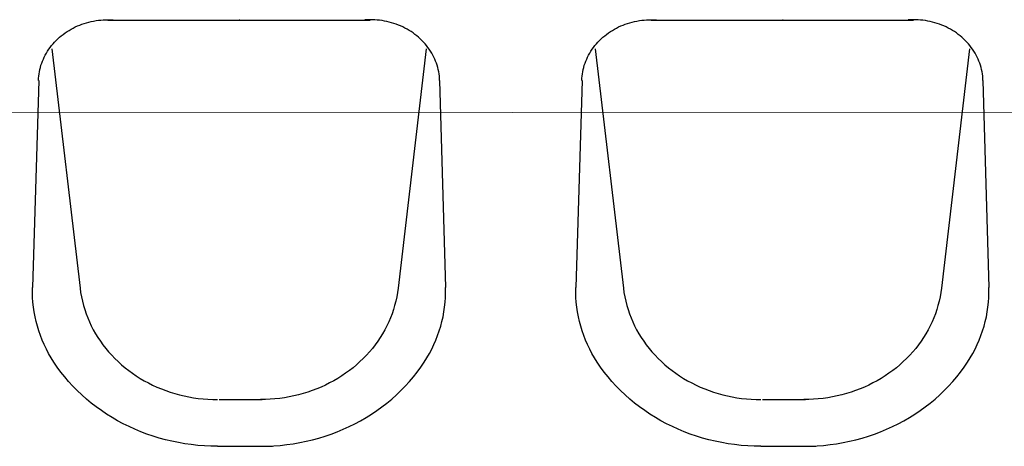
# Model space of a CAD drawing. Header units: millimetres. Extents: x -12988 to 25758, y 6227 to 71097.
# Tile 28 of 28: x 4810 to 4903, y 18270 to 18310. Entities that reach past the tile are written whole.
import ezdxf

# ---------------------------------------------------------------- set-up
doc = ezdxf.new("R2010")
doc.units = ezdxf.units.MM
doc.layers.add('!WYPOSAŻENIE', color=4, linetype='Continuous')
doc.layers.add('0! WIZJA', color=210, linetype='Continuous', lineweight=18)

# ---------------------------------------------------------------- blocks, each defined once
blk = doc.blocks.new('*U116')
at = {"layer": '!WYPOSAŻENIE'}
for p, q in [((-15.369, 19.334), (-15.164, 19.428)), ((-15.369, 19.334), (-15.164, 19.428)), ((-15.164, 19.428), (-14.956, 19.515)), ((-15.164, 19.428), (-14.956, 19.515)), ((-14.956, 19.515), (-14.745, 19.595)), ((-14.956, 19.515), (-14.745, 19.595)), ((-14.745, 19.595), (-14.53, 19.669)), ((-14.745, 19.595), (-14.53, 19.669)), ((-14.53, 19.669), (-14.313, 19.735)), ((-14.53, 19.669), (-14.313, 19.735)), ((-14.313, 19.735), (-14.093, 19.795)), ((-14.313, 19.735), (-14.093, 19.795)), ((-14.093, 19.795), (-13.872, 19.848)), ((-14.093, 19.795), (-13.872, 19.848)), ((-13.872, 19.848), (-13.648, 19.894)), ((-13.872, 19.848), (-13.648, 19.894)), ((-13.648, 19.894), (-13.423, 19.932)), ((-13.648, 19.894), (-13.423, 19.932)), ((-13.423, 19.932), (-13.196, 19.964)), ((-13.423, 19.932), (-13.196, 19.964)), ((-13.196, 19.964), (-12.968, 19.988)), ((-13.196, 19.964), (-12.968, 19.988)), ((-12.968, 19.988), (-12.739, 20.005)), ((-12.968, 19.988), (-12.739, 20.005)), ((-12.739, 20.005), (-12.51, 20.014)), ((-12.739, 20.005), (-12.51, 20.014)), ((-12.51, 20.014), (-12.281, 20.017)), ((-12.51, 20.014), (-12.281, 20.017)), ((12.318, 19.985), (-12.318, 19.985)), ((12.318, 19.985), (-12.318, 19.985)), ((-12.281, 20.017), (-12.051, 20.012)), ((-12.281, 20.017), (-12.051, 20.012)), ((-12.051, 20.012), (-11.822, 20)), ((-12.051, 20.012), (-11.822, 20)), ((12.051, 20.012), (11.822, 20)), ((12.051, 20.012), (11.822, 20)), ((12.281, 20.017), (12.051, 20.012)), ((12.281, 20.017), (12.051, 20.012)), ((12.51, 20.014), (12.281, 20.017)), ((12.51, 20.014), (12.281, 20.017)), ((12.739, 20.005), (12.51, 20.014)), ((12.739, 20.005), (12.51, 20.014)), ((12.968, 19.988), (12.739, 20.005)), ((12.968, 19.988), (12.739, 20.005)), ((13.196, 19.964), (12.968, 19.988)), ((13.196, 19.964), (12.968, 19.988)), ((13.423, 19.932), (13.196, 19.964)), ((13.423, 19.932), (13.196, 19.964)), ((13.648, 19.894), (13.423, 19.932)), ((13.648, 19.894), (13.423, 19.932)), ((13.872, 19.848), (13.648, 19.894)), ((13.872, 19.848), (13.648, 19.894)), ((14.093, 19.795), (13.872, 19.848)), ((14.093, 19.795), (13.872, 19.848)), ((14.313, 19.735), (14.093, 19.795)), ((14.313, 19.735), (14.093, 19.795)), ((14.53, 19.669), (14.313, 19.735)), ((14.53, 19.669), (14.313, 19.735)), ((14.745, 19.595), (14.53, 19.669)), ((14.745, 19.595), (14.53, 19.669)), ((14.956, 19.515), (14.745, 19.595)), ((14.956, 19.515), (14.745, 19.595)), ((15.164, 19.428), (14.956, 19.515)), ((15.164, 19.428), (14.956, 19.515)), ((15.369, 19.334), (15.164, 19.428)), ((15.369, 19.334), (15.164, 19.428)), ((-16.849, 18.367), (-16.681, 18.508)), ((-16.849, 18.367), (-16.681, 18.508)), ((-16.681, 18.508), (-16.508, 18.643)), ((-16.681, 18.508), (-16.508, 18.643)), ((-16.508, 18.643), (-16.33, 18.773)), ((-16.508, 18.643), (-16.33, 18.773)), ((-16.33, 18.773), (-16.146, 18.898)), ((-16.33, 18.773), (-16.146, 18.898)), ((-16.146, 18.898), (-15.959, 19.016)), ((-16.146, 18.898), (-15.959, 19.016)), ((-15.959, 19.016), (-15.766, 19.128)), ((-15.959, 19.016), (-15.766, 19.128)), ((-15.766, 19.128), (-15.569, 19.234)), ((-15.766, 19.128), (-15.569, 19.234)), ((-15.569, 19.234), (-15.369, 19.334)), ((-15.569, 19.234), (-15.369, 19.334)), ((15.569, 19.234), (15.369, 19.334)), ((15.569, 19.234), (15.369, 19.334)), ((15.766, 19.128), (15.569, 19.234)), ((15.766, 19.128), (15.569, 19.234)), ((15.959, 19.016), (15.766, 19.128)), ((15.959, 19.016), (15.766, 19.128)), ((16.146, 18.898), (15.959, 19.016)), ((16.146, 18.898), (15.959, 19.016)), ((16.33, 18.773), (16.146, 18.898)), ((16.33, 18.773), (16.146, 18.898)), ((16.508, 18.643), (16.33, 18.773)), ((16.508, 18.643), (16.33, 18.773)), ((16.681, 18.508), (16.508, 18.643)), ((16.681, 18.508), (16.508, 18.643)), ((16.849, 18.367), (16.681, 18.508)), ((16.849, 18.367), (16.681, 18.508)), ((-17.729, 17.418), (-17.598, 17.587)), ((-17.729, 17.418), (-17.598, 17.587)), ((-17.598, 17.587), (-17.461, 17.752)), ((-17.598, 17.587), (-17.461, 17.752)), ((-17.461, 17.752), (-17.317, 17.913)), ((-17.461, 17.752), (-17.317, 17.913)), ((-17.317, 17.913), (-17.167, 18.069)), ((-17.317, 17.913), (-17.167, 18.069)), ((-17.167, 18.069), (-17.011, 18.221)), ((-17.167, 18.069), (-17.011, 18.221)), ((-17.011, 18.221), (-16.849, 18.367)), ((-17.011, 18.221), (-16.849, 18.367)), ((17.011, 18.221), (16.849, 18.367)), ((17.011, 18.221), (16.849, 18.367)), ((17.167, 18.069), (17.011, 18.221)), ((17.167, 18.069), (17.011, 18.221)), ((17.317, 17.913), (17.167, 18.069)), ((17.317, 17.913), (17.167, 18.069)), ((17.461, 17.752), (17.317, 17.913)), ((17.461, 17.752), (17.317, 17.913)), ((17.598, 17.587), (17.461, 17.752)), ((17.598, 17.587), (17.461, 17.752)), ((17.729, 17.418), (17.598, 17.587)), ((17.729, 17.418), (17.598, 17.587)), ((-18.281, 16.514), (-18.185, 16.701)), ((-18.281, 16.514), (-18.185, 16.701)), ((-18.185, 16.701), (-18.082, 16.886)), ((-18.185, 16.701), (-18.082, 16.886)), ((-18.082, 16.886), (-17.971, 17.067)), ((-18.082, 16.886), (-17.971, 17.067)), ((-17.971, 17.067), (-17.854, 17.244)), ((-17.971, 17.067), (-17.854, 17.244)), ((-17.854, 17.244), (-17.729, 17.418)), ((-17.854, 17.244), (-17.729, 17.418)), ((-17.562, 17.289), (-14.922, -5.187)), ((-17.562, 17.289), (-14.922, -5.187)), ((17.562, 17.289), (14.922, -5.187)), ((17.562, 17.289), (14.922, -5.187)), ((17.854, 17.244), (17.729, 17.418)), ((17.854, 17.244), (17.729, 17.418)), ((17.971, 17.067), (17.854, 17.244)), ((17.971, 17.067), (17.854, 17.244)), ((18.082, 16.886), (17.971, 17.067)), ((18.082, 16.886), (17.971, 17.067)), ((18.185, 16.701), (18.082, 16.886)), ((18.185, 16.701), (18.082, 16.886)), ((18.281, 16.514), (18.185, 16.701)), ((18.281, 16.514), (18.185, 16.701)), ((-18.648, 15.537), (-18.59, 15.737)), ((-18.648, 15.537), (-18.59, 15.737)), ((-18.59, 15.737), (-18.524, 15.935)), ((-18.59, 15.737), (-18.524, 15.935)), ((-18.524, 15.935), (-18.451, 16.13)), ((-18.524, 15.935), (-18.451, 16.13)), ((-18.451, 16.13), (-18.37, 16.324)), ((-18.451, 16.13), (-18.37, 16.324)), ((-18.37, 16.324), (-18.281, 16.514)), ((-18.37, 16.324), (-18.281, 16.514)), ((18.369, 16.324), (18.281, 16.514)), ((18.369, 16.324), (18.281, 16.514)), ((18.451, 16.13), (18.369, 16.324)), ((18.451, 16.13), (18.369, 16.324)), ((18.524, 15.935), (18.451, 16.13)), ((18.524, 15.935), (18.451, 16.13)), ((18.59, 15.737), (18.524, 15.935)), ((18.59, 15.737), (18.524, 15.935)), ((18.648, 15.537), (18.59, 15.737)), ((18.648, 15.537), (18.59, 15.737)), ((-18.801, 14.724), (-18.775, 14.929)), ((-18.801, 14.724), (-18.775, 14.929)), ((-18.775, 14.929), (-18.74, 15.133)), ((-18.775, 14.929), (-18.74, 15.133)), ((-18.74, 15.133), (-18.698, 15.336)), ((-18.74, 15.133), (-18.698, 15.336)), ((-18.698, 15.336), (-18.648, 15.537)), ((-18.698, 15.336), (-18.648, 15.537)), ((18.698, 15.336), (18.648, 15.537)), ((18.698, 15.336), (18.648, 15.537)), ((18.74, 15.133), (18.698, 15.336)), ((18.74, 15.133), (18.698, 15.336)), ((18.775, 14.929), (18.74, 15.133)), ((18.775, 14.929), (18.74, 15.133)), ((18.801, 14.724), (18.775, 14.929)), ((18.801, 14.724), (18.775, 14.929)), ((-18.804, 14.311), (-19.381, -5.128)), ((-18.804, 14.311), (-19.381, -5.128)), ((-18.829, 14.311), (-18.819, 14.518)), ((-18.829, 14.311), (-18.819, 14.518)), ((-18.819, 14.518), (-18.801, 14.724)), ((-18.819, 14.518), (-18.801, 14.724)), ((18.819, 14.518), (18.801, 14.724)), ((18.819, 14.518), (18.801, 14.724)), ((18.804, 14.311), (19.381, -5.128)), ((18.804, 14.311), (19.381, -5.128)), ((18.829, 14.311), (18.819, 14.518)), ((18.829, 14.311), (18.819, 14.518)), ((-19.386, -5.584), (-19.381, -5.128)), ((-19.386, -5.584), (-19.381, -5.128)), ((-14.922, -5.187), (-14.867, -5.591)), ((-14.922, -5.187), (-14.867, -5.591)), ((14.922, -5.187), (14.867, -5.591)), ((14.922, -5.187), (14.867, -5.591)), ((14.922, -5.187), (14.867, -5.591)), ((14.922, -5.187), (14.867, -5.591)), ((19.386, -5.584), (19.381, -5.128)), ((19.386, -5.584), (19.381, -5.128)), ((-19.373, -6.04), (-19.386, -5.584)), ((-19.373, -6.04), (-19.386, -5.584)), ((-19.342, -6.496), (-19.373, -6.04)), ((-19.342, -6.496), (-19.373, -6.04)), ((-14.867, -5.591), (-14.796, -5.994)), ((-14.867, -5.591), (-14.796, -5.994)), ((-14.796, -5.994), (-14.709, -6.394)), ((-14.796, -5.994), (-14.709, -6.394)), ((-14.709, -6.394), (-14.607, -6.791)), ((-14.709, -6.394), (-14.607, -6.791)), ((14.709, -6.394), (14.607, -6.791)), ((14.709, -6.394), (14.607, -6.791)), ((14.709, -6.394), (14.607, -6.791)), ((14.709, -6.394), (14.607, -6.791)), ((14.796, -5.994), (14.709, -6.394)), ((14.796, -5.994), (14.709, -6.394)), ((14.796, -5.994), (14.709, -6.394)), ((14.796, -5.994), (14.709, -6.394)), ((14.867, -5.591), (14.796, -5.994)), ((14.867, -5.591), (14.796, -5.994)), ((14.867, -5.591), (14.796, -5.994)), ((14.867, -5.591), (14.796, -5.994)), ((19.342, -6.496), (19.373, -6.04)), ((19.342, -6.496), (19.373, -6.04)), ((19.373, -6.04), (19.386, -5.584)), ((19.373, -6.04), (19.386, -5.584)), ((-19.294, -6.95), (-19.342, -6.496)), ((-19.294, -6.95), (-19.342, -6.496)), ((-19.229, -7.403), (-19.294, -6.95)), ((-19.229, -7.403), (-19.294, -6.95)), ((-14.607, -6.791), (-14.489, -7.184)), ((-14.607, -6.791), (-14.489, -7.184)), ((-14.489, -7.184), (-14.357, -7.574)), ((-14.489, -7.184), (-14.357, -7.574)), ((14.489, -7.184), (14.357, -7.574)), ((14.489, -7.184), (14.357, -7.574)), ((14.489, -7.184), (14.357, -7.574)), ((14.489, -7.184), (14.357, -7.574)), ((14.607, -6.791), (14.489, -7.184)), ((14.607, -6.791), (14.489, -7.184)), ((14.607, -6.791), (14.489, -7.184)), ((14.607, -6.791), (14.489, -7.184)), ((19.229, -7.403), (19.294, -6.95)), ((19.229, -7.403), (19.294, -6.95)), ((19.294, -6.95), (19.342, -6.496)), ((19.294, -6.95), (19.342, -6.496)), ((-19.146, -7.853), (-19.229, -7.403)), ((-19.146, -7.853), (-19.229, -7.403)), ((-19.046, -8.3), (-19.146, -7.853)), ((-19.046, -8.3), (-19.146, -7.853)), ((-18.928, -8.744), (-19.046, -8.3)), ((-18.928, -8.744), (-19.046, -8.3)), ((-14.357, -7.574), (-14.209, -7.959)), ((-14.357, -7.574), (-14.209, -7.959)), ((-14.209, -7.959), (-14.047, -8.339)), ((-14.209, -7.959), (-14.047, -8.339)), ((14.209, -7.959), (14.047, -8.339)), ((14.209, -7.959), (14.047, -8.339)), ((14.209, -7.959), (14.047, -8.339)), ((14.209, -7.959), (14.047, -8.339)), ((14.357, -7.574), (14.209, -7.959)), ((14.357, -7.574), (14.209, -7.959)), ((14.357, -7.574), (14.209, -7.959)), ((14.357, -7.574), (14.209, -7.959)), ((18.928, -8.744), (19.046, -8.3)), ((18.928, -8.744), (19.046, -8.3)), ((19.046, -8.3), (19.146, -7.853)), ((19.046, -8.3), (19.146, -7.853)), ((19.146, -7.853), (19.229, -7.403)), ((19.146, -7.853), (19.229, -7.403)), ((-18.793, -9.185), (-18.928, -8.744)), ((-18.793, -9.185), (-18.928, -8.744)), ((-18.642, -9.62), (-18.793, -9.185)), ((-18.642, -9.62), (-18.793, -9.185)), ((-14.047, -8.339), (-13.87, -8.714)), ((-14.047, -8.339), (-13.87, -8.714)), ((-13.87, -8.714), (-13.678, -9.084)), ((-13.87, -8.714), (-13.678, -9.084)), ((-13.678, -9.084), (-13.472, -9.447)), ((-13.678, -9.084), (-13.472, -9.447)), ((13.678, -9.084), (13.472, -9.447)), ((13.678, -9.084), (13.472, -9.447)), ((13.678, -9.084), (13.472, -9.447)), ((13.678, -9.084), (13.472, -9.447)), ((13.87, -8.714), (13.678, -9.084)), ((13.87, -8.714), (13.678, -9.084)), ((13.87, -8.714), (13.678, -9.084)), ((13.87, -8.714), (13.678, -9.084)), ((14.047, -8.339), (13.87, -8.714)), ((14.047, -8.339), (13.87, -8.714)), ((14.047, -8.339), (13.87, -8.714)), ((14.047, -8.339), (13.87, -8.714)), ((18.642, -9.62), (18.793, -9.185)), ((18.642, -9.62), (18.793, -9.185)), ((18.793, -9.185), (18.928, -8.744)), ((18.793, -9.185), (18.928, -8.744)), ((-18.474, -10.051), (-18.642, -9.62)), ((-18.474, -10.051), (-18.642, -9.62)), ((-18.289, -10.476), (-18.474, -10.051)), ((-18.289, -10.476), (-18.474, -10.051)), ((-13.472, -9.447), (-13.253, -9.803)), ((-13.472, -9.447), (-13.253, -9.803)), ((-13.253, -9.803), (-13.019, -10.152)), ((-13.253, -9.803), (-13.019, -10.152)), ((-13.019, -10.152), (-12.773, -10.494)), ((-13.019, -10.152), (-12.773, -10.494)), ((13.019, -10.152), (12.773, -10.494)), ((13.019, -10.152), (12.773, -10.494)), ((13.019, -10.152), (12.773, -10.494)), ((13.019, -10.152), (12.773, -10.494)), ((13.253, -9.803), (13.019, -10.152)), ((13.253, -9.803), (13.019, -10.152)), ((13.253, -9.803), (13.019, -10.152)), ((13.253, -9.803), (13.019, -10.152)), ((13.472, -9.447), (13.253, -9.803)), ((13.472, -9.447), (13.253, -9.803)), ((13.472, -9.447), (13.253, -9.803)), ((13.472, -9.447), (13.253, -9.803)), ((18.289, -10.476), (18.474, -10.051)), ((18.289, -10.476), (18.474, -10.051)), ((18.474, -10.051), (18.642, -9.62)), ((18.474, -10.051), (18.642, -9.62)), ((-18.088, -10.895), (-18.289, -10.476)), ((-18.088, -10.895), (-18.289, -10.476)), ((-17.871, -11.307), (-18.088, -10.895)), ((-17.871, -11.307), (-18.088, -10.895)), ((-12.773, -10.494), (-12.513, -10.827)), ((-12.773, -10.494), (-12.513, -10.827)), ((-12.513, -10.827), (-12.24, -11.153)), ((-12.513, -10.827), (-12.24, -11.153)), ((12.513, -10.827), (12.24, -11.153)), ((12.513, -10.827), (12.24, -11.153)), ((12.513, -10.827), (12.24, -11.153)), ((12.513, -10.827), (12.24, -11.153)), ((12.773, -10.494), (12.513, -10.827)), ((12.773, -10.494), (12.513, -10.827)), ((12.773, -10.494), (12.513, -10.827)), ((12.773, -10.494), (12.513, -10.827)), ((17.871, -11.307), (18.088, -10.895)), ((17.871, -11.307), (18.088, -10.895)), ((18.088, -10.895), (18.289, -10.476)), ((18.088, -10.895), (18.289, -10.476)), ((-17.638, -11.713), (-17.871, -11.307)), ((-17.638, -11.713), (-17.871, -11.307)), ((-17.39, -12.111), (-17.638, -11.713)), ((-17.39, -12.111), (-17.638, -11.713)), ((-12.24, -11.153), (-11.955, -11.469)), ((-12.24, -11.153), (-11.955, -11.469)), ((-11.955, -11.469), (-11.658, -11.777)), ((-11.955, -11.469), (-11.658, -11.777)), ((-11.658, -11.777), (-11.349, -12.074)), ((-11.658, -11.777), (-11.349, -12.074)), ((11.658, -11.777), (11.349, -12.074)), ((11.658, -11.777), (11.349, -12.074)), ((11.658, -11.777), (11.349, -12.074)), ((11.658, -11.777), (11.349, -12.074)), ((11.955, -11.469), (11.658, -11.777)), ((11.955, -11.469), (11.658, -11.777)), ((11.955, -11.469), (11.658, -11.777)), ((11.955, -11.469), (11.658, -11.777)), ((12.24, -11.153), (11.955, -11.469)), ((12.24, -11.153), (11.955, -11.469)), ((12.24, -11.153), (11.955, -11.469)), ((12.24, -11.153), (11.955, -11.469)), ((17.39, -12.111), (17.638, -11.713)), ((17.39, -12.111), (17.638, -11.713)), ((17.638, -11.713), (17.871, -11.307)), ((17.638, -11.713), (17.871, -11.307)), ((-17.067, -12.585), (-17.39, -12.111)), ((-17.067, -12.585), (-17.39, -12.111)), ((-16.727, -13.048), (-17.067, -12.585)), ((-16.727, -13.048), (-17.067, -12.585)), ((-11.349, -12.074), (-11.029, -12.363)), ((-11.349, -12.074), (-11.029, -12.363)), ((-11.029, -12.363), (-10.698, -12.64)), ((-11.029, -12.363), (-10.698, -12.64)), ((-10.698, -12.64), (-10.356, -12.908)), ((-10.698, -12.64), (-10.356, -12.908)), ((-10.356, -12.908), (-10.004, -13.164)), ((-10.356, -12.908), (-10.004, -13.164)), ((10.356, -12.908), (10.004, -13.164)), ((10.356, -12.908), (10.004, -13.164)), ((10.356, -12.908), (10.004, -13.164)), ((10.356, -12.908), (10.004, -13.164)), ((10.698, -12.64), (10.356, -12.908)), ((10.698, -12.64), (10.356, -12.908)), ((10.698, -12.64), (10.356, -12.908)), ((10.698, -12.64), (10.356, -12.908)), ((11.029, -12.363), (10.698, -12.64)), ((11.029, -12.363), (10.698, -12.64)), ((11.029, -12.363), (10.698, -12.64)), ((11.029, -12.363), (10.698, -12.64)), ((11.349, -12.074), (11.029, -12.363)), ((11.349, -12.074), (11.029, -12.363)), ((11.349, -12.074), (11.029, -12.363)), ((11.349, -12.074), (11.029, -12.363)), ((16.727, -13.048), (17.067, -12.585)), ((16.727, -13.048), (17.067, -12.585)), ((17.067, -12.585), (17.39, -12.111)), ((17.067, -12.585), (17.39, -12.111)), ((-16.368, -13.501), (-16.727, -13.048)), ((-16.368, -13.501), (-16.727, -13.048)), ((-15.993, -13.942), (-16.368, -13.501)), ((-15.993, -13.942), (-16.368, -13.501)), ((-10.004, -13.164), (-9.642, -13.409)), ((-10.004, -13.164), (-9.642, -13.409)), ((-9.642, -13.409), (-9.271, -13.643)), ((-9.642, -13.409), (-9.271, -13.643)), ((-9.271, -13.643), (-8.892, -13.864)), ((-9.271, -13.643), (-8.892, -13.864)), ((9.271, -13.643), (8.892, -13.864)), ((9.271, -13.643), (8.892, -13.864)), ((9.271, -13.643), (8.892, -13.864)), ((9.271, -13.643), (8.892, -13.864)), ((9.642, -13.409), (9.271, -13.643)), ((9.642, -13.409), (9.271, -13.643)), ((9.642, -13.409), (9.271, -13.643)), ((9.642, -13.409), (9.271, -13.643)), ((10.004, -13.164), (9.642, -13.409)), ((10.004, -13.164), (9.642, -13.409)), ((10.004, -13.164), (9.642, -13.409)), ((10.004, -13.164), (9.642, -13.409)), ((15.993, -13.942), (16.368, -13.501)), ((15.993, -13.942), (16.368, -13.501)), ((16.368, -13.501), (16.727, -13.048)), ((16.368, -13.501), (16.727, -13.048)), ((-15.601, -14.371), (-15.993, -13.942)), ((-15.601, -14.371), (-15.993, -13.942)), ((-15.192, -14.788), (-15.601, -14.371)), ((-15.192, -14.788), (-15.601, -14.371)), ((-8.892, -13.864), (-8.504, -14.074)), ((-8.892, -13.864), (-8.504, -14.074)), ((-8.504, -14.074), (-8.108, -14.272)), ((-8.504, -14.074), (-8.108, -14.272)), ((-8.108, -14.272), (-7.704, -14.457)), ((-8.108, -14.272), (-7.704, -14.457)), ((-7.704, -14.457), (-7.294, -14.629)), ((-7.704, -14.457), (-7.294, -14.629)), ((-7.294, -14.629), (-6.877, -14.788)), ((-7.294, -14.629), (-6.877, -14.788)), ((7.294, -14.629), (6.877, -14.788)), ((7.294, -14.629), (6.877, -14.788)), ((7.294, -14.629), (6.877, -14.788)), ((7.294, -14.629), (6.877, -14.788)), ((7.704, -14.457), (7.294, -14.629)), ((7.704, -14.457), (7.294, -14.629)), ((7.704, -14.457), (7.294, -14.629)), ((7.704, -14.457), (7.294, -14.629)), ((8.108, -14.272), (7.704, -14.457)), ((8.108, -14.272), (7.704, -14.457)), ((8.108, -14.272), (7.704, -14.457)), ((8.108, -14.272), (7.704, -14.457)), ((8.504, -14.074), (8.108, -14.272)), ((8.504, -14.074), (8.108, -14.272)), ((8.504, -14.074), (8.108, -14.272)), ((8.504, -14.074), (8.108, -14.272)), ((8.892, -13.864), (8.504, -14.074)), ((8.892, -13.864), (8.504, -14.074)), ((8.892, -13.864), (8.504, -14.074)), ((8.892, -13.864), (8.504, -14.074)), ((15.192, -14.788), (15.601, -14.371)), ((15.192, -14.788), (15.601, -14.371)), ((15.601, -14.371), (15.993, -13.942)), ((15.601, -14.371), (15.993, -13.942)), ((-14.768, -15.192), (-15.192, -14.788)), ((-14.768, -15.192), (-15.192, -14.788)), ((-14.329, -15.582), (-14.768, -15.192)), ((-14.329, -15.582), (-14.768, -15.192)), ((-13.874, -15.959), (-14.329, -15.582)), ((-13.874, -15.959), (-14.329, -15.582)), ((-6.877, -14.788), (-6.454, -14.934)), ((-6.877, -14.788), (-6.454, -14.934)), ((-6.454, -14.934), (-6.026, -15.066)), ((-6.454, -14.934), (-6.026, -15.066)), ((-6.026, -15.066), (-5.593, -15.186)), ((-6.026, -15.066), (-5.593, -15.186)), ((-5.593, -15.186), (-5.156, -15.291)), ((-5.593, -15.186), (-5.156, -15.291)), ((-5.156, -15.291), (-4.715, -15.383)), ((-5.156, -15.291), (-4.715, -15.383)), ((-4.715, -15.383), (-4.27, -15.46)), ((-4.715, -15.383), (-4.27, -15.46)), ((-4.27, -15.46), (-3.823, -15.524)), ((-4.27, -15.46), (-3.823, -15.524)), ((-3.823, -15.524), (-3.374, -15.574)), ((-3.823, -15.524), (-3.374, -15.574)), ((-3.374, -15.574), (-2.923, -15.609)), ((-3.374, -15.574), (-2.923, -15.609)), ((-2.923, -15.609), (-2.471, -15.63)), ((-2.923, -15.609), (-2.471, -15.63)), ((-2.471, -15.63), (-2.018, -15.638)), ((-2.471, -15.63), (-2.018, -15.638)), ((1.877, -15.638), (-2.159, -15.638)), ((1.877, -15.638), (-2.159, -15.638)), ((2.471, -15.63), (2.018, -15.638)), ((2.471, -15.63), (2.018, -15.638)), ((2.471, -15.63), (2.018, -15.638)), ((2.471, -15.63), (2.018, -15.638)), ((2.923, -15.609), (2.471, -15.63)), ((2.923, -15.609), (2.471, -15.63)), ((2.923, -15.609), (2.471, -15.63)), ((2.923, -15.609), (2.471, -15.63)), ((3.374, -15.574), (2.923, -15.609)), ((3.374, -15.574), (2.923, -15.609)), ((3.374, -15.574), (2.923, -15.609)), ((3.374, -15.574), (2.923, -15.609)), ((3.823, -15.524), (3.374, -15.574)), ((3.823, -15.524), (3.374, -15.574)), ((3.823, -15.524), (3.374, -15.574)), ((3.823, -15.524), (3.374, -15.574)), ((4.27, -15.46), (3.823, -15.524)), ((4.27, -15.46), (3.823, -15.524)), ((4.27, -15.46), (3.823, -15.524)), ((4.27, -15.46), (3.823, -15.524)), ((4.715, -15.383), (4.27, -15.46)), ((4.715, -15.383), (4.27, -15.46)), ((4.715, -15.383), (4.27, -15.46)), ((4.715, -15.383), (4.27, -15.46)), ((5.156, -15.291), (4.715, -15.383)), ((5.156, -15.291), (4.715, -15.383)), ((5.156, -15.291), (4.715, -15.383)), ((5.156, -15.291), (4.715, -15.383)), ((5.593, -15.186), (5.156, -15.291)), ((5.593, -15.186), (5.156, -15.291)), ((5.593, -15.186), (5.156, -15.291)), ((5.593, -15.186), (5.156, -15.291)), ((6.026, -15.066), (5.593, -15.186)), ((6.026, -15.066), (5.593, -15.186)), ((6.026, -15.066), (5.593, -15.186)), ((6.026, -15.066), (5.593, -15.186)), ((6.454, -14.934), (6.026, -15.066)), ((6.454, -14.934), (6.026, -15.066)), ((6.454, -14.934), (6.026, -15.066)), ((6.454, -14.934), (6.026, -15.066)), ((6.877, -14.788), (6.454, -14.934)), ((6.877, -14.788), (6.454, -14.934)), ((6.877, -14.788), (6.454, -14.934)), ((6.877, -14.788), (6.454, -14.934)), ((13.874, -15.959), (14.329, -15.582)), ((13.874, -15.959), (14.329, -15.582)), ((14.329, -15.582), (14.768, -15.192)), ((14.329, -15.582), (14.768, -15.192)), ((14.768, -15.192), (15.192, -14.788)), ((14.768, -15.192), (15.192, -14.788)), ((-13.406, -16.321), (-13.874, -15.959)), ((-13.406, -16.321), (-13.874, -15.959)), ((-12.924, -16.668), (-13.406, -16.321)), ((-12.924, -16.668), (-13.406, -16.321)), ((12.924, -16.668), (13.406, -16.321)), ((12.924, -16.668), (13.406, -16.321)), ((13.406, -16.321), (13.874, -15.959)), ((13.406, -16.321), (13.874, -15.959)), ((-12.428, -17), (-12.924, -16.668)), ((-12.428, -17), (-12.924, -16.668)), ((-11.921, -17.316), (-12.428, -17)), ((-11.921, -17.316), (-12.428, -17)), ((-11.401, -17.617), (-11.921, -17.316)), ((-11.401, -17.617), (-11.921, -17.316)), ((11.401, -17.617), (11.921, -17.316)), ((11.401, -17.617), (11.921, -17.316)), ((11.921, -17.316), (12.428, -17)), ((11.921, -17.316), (12.428, -17)), ((12.428, -17), (12.924, -16.668)), ((12.428, -17), (12.924, -16.668)), ((-10.871, -17.901), (-11.401, -17.617)), ((-10.871, -17.901), (-11.401, -17.617)), ((-10.329, -18.168), (-10.871, -17.901)), ((-10.329, -18.168), (-10.871, -17.901)), ((-9.778, -18.419), (-10.329, -18.168)), ((-9.778, -18.419), (-10.329, -18.168)), ((-9.217, -18.652), (-9.778, -18.419)), ((-9.217, -18.652), (-9.778, -18.419)), ((9.217, -18.652), (9.778, -18.419)), ((9.217, -18.652), (9.778, -18.419)), ((9.778, -18.419), (10.329, -18.168)), ((9.778, -18.419), (10.329, -18.168)), ((10.329, -18.168), (10.871, -17.901)), ((10.329, -18.168), (10.871, -17.901)), ((10.871, -17.901), (11.401, -17.617)), ((10.871, -17.901), (11.401, -17.617)), ((-8.648, -18.867), (-9.217, -18.652)), ((-8.648, -18.867), (-9.217, -18.652)), ((-8.071, -19.065), (-8.648, -18.867)), ((-8.071, -19.065), (-8.648, -18.867)), ((-7.486, -19.244), (-8.071, -19.065)), ((-7.486, -19.244), (-8.071, -19.065)), ((-6.896, -19.405), (-7.486, -19.244)), ((-6.896, -19.405), (-7.486, -19.244)), ((-6.299, -19.548), (-6.896, -19.405)), ((-6.299, -19.548), (-6.896, -19.405)), ((6.299, -19.548), (6.896, -19.405)), ((6.299, -19.548), (6.896, -19.405)), ((6.896, -19.405), (7.486, -19.244)), ((6.896, -19.405), (7.486, -19.244)), ((7.486, -19.244), (8.071, -19.065)), ((7.486, -19.244), (8.071, -19.065)), ((8.071, -19.065), (8.648, -18.867)), ((8.071, -19.065), (8.648, -18.867)), ((8.648, -18.867), (9.217, -18.652)), ((8.648, -18.867), (9.217, -18.652)), ((-5.697, -19.672), (-6.299, -19.548)), ((-5.697, -19.672), (-6.299, -19.548)), ((-5.09, -19.777), (-5.697, -19.672)), ((-5.09, -19.777), (-5.697, -19.672)), ((-4.48, -19.863), (-5.09, -19.777)), ((-4.48, -19.863), (-5.09, -19.777)), ((-3.867, -19.93), (-4.48, -19.863)), ((-3.867, -19.93), (-4.48, -19.863)), ((-3.252, -19.978), (-3.867, -19.93)), ((-3.252, -19.978), (-3.867, -19.93)), ((-2.636, -20.007), (-3.252, -19.978)), ((-2.636, -20.007), (-3.252, -19.978)), ((2.018, -20.017), (-3.143, -20.017)), ((2.018, -20.017), (-3.143, -20.017)), ((-2.018, -20.017), (-2.636, -20.007)), ((-2.018, -20.017), (-2.636, -20.007)), ((2.018, -20.017), (2.636, -20.007)), ((2.018, -20.017), (2.636, -20.007)), ((2.636, -20.007), (3.252, -19.978)), ((2.636, -20.007), (3.252, -19.978)), ((3.252, -19.978), (3.867, -19.93)), ((3.252, -19.978), (3.867, -19.93)), ((3.867, -19.93), (4.48, -19.863)), ((3.867, -19.93), (4.48, -19.863)), ((4.48, -19.863), (5.09, -19.777)), ((4.48, -19.863), (5.09, -19.777)), ((5.09, -19.777), (5.697, -19.672)), ((5.09, -19.777), (5.697, -19.672)), ((5.697, -19.672), (6.299, -19.548)), ((5.697, -19.672), (6.299, -19.548))]:
    blk.add_line(p, q, dxfattribs=at)
blk.add_point((-0.029, 19.985), dxfattribs=at)
blk.add_point((-0.029, 19.985), dxfattribs=at)
blk = doc.blocks.new('*U115')
at = {"layer": '0! WIZJA', "color": 0, "linetype": 'ByBlock', "lineweight": -2, "ltscale": 0.5, "transparency": 16777216}
for p in [(1173, 0), (1224, 0)]:
    blk.add_blockref('*U116', p, dxfattribs=at)

msp = doc.modelspace()

# ---------------------------------------------------------------- linework, layer by layer
at = {"layer": '0! WIZJA'}
msp.add_line((4500.891, 18301.303), (6082.891, 18302.727), dxfattribs=at)

# ---------------------------------------------------------------- block references
at = {"layer": '0! WIZJA', "ltscale": 0.5, "xscale": -1}
msp.add_blockref('*U115', (6054.685, 18290.318), dxfattribs=at)

doc.saveas('drawing.dxf')
